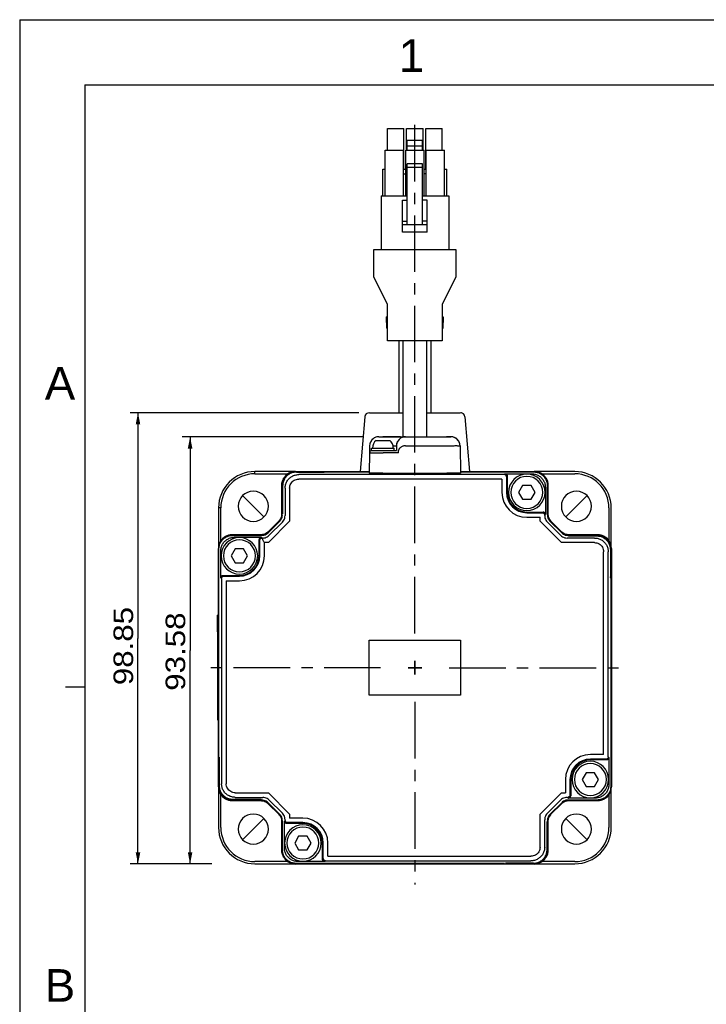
# Model space of a CAD drawing. Extents: x 0 to 420, y 0 to 297.
# Tile 2 of 8: x 0 to 105, y 146 to 297. Entities that reach past the tile are written whole.
import ezdxf
from ezdxf.enums import TextEntityAlignment as Align

# ---------------------------------------------------------------- set-up
doc = ezdxf.new("R2010")
doc.units = 0
doc.header["$LTSCALE"] = 23.1
doc.linetypes.add('CENTER', pattern=[0.6, 0.375, -0.075, 0.075, -0.075])
doc.layers.get('0').update_dxf_attribs({"linetype": 'CONTINUOUS'})
doc.layers.add('DEFAULT_1', color=7, linetype='CENTER')
doc.styles.add('TEXTSTYLE_0', font='txt', dxfattribs={"width": 0.8})
doc.styles.add('TEXTSTYLE_1', font='txt', dxfattribs={"width": 0.8})
doc.dimstyles.new('DIMSTYLE_2', dxfattribs={"dimtxt": 3, "dimasz": 0.18, "dimexe": 0.18, "dimexo": 0.0625, "dimgap": 0.09, "dimtad": 0, "dimtih": 1, "dimtoh": 1, "dimdec": 4, "dimlfac": 1.428571, "dimzin": 0, "dimtxsty": 'STANDARD', "dimcen": 0.09, "dimazin": 3, "dimtp": 1e-05, "dimtm": 1e-05, "dimtfac": 0, "dimtdec": 4, "dimtofl": 0, "dimtmove": 0, "dimatfit": 3, "dimtolj": 1, "dimtzin": 0})
doc.dimstyles.new('DIMSTYLE_3', dxfattribs={"dimtxt": 3, "dimasz": 0.18, "dimexe": 0.18, "dimexo": 0.0625, "dimgap": 0.09, "dimtad": 0, "dimtih": 1, "dimtoh": 1, "dimdec": 4, "dimlfac": 1.428571, "dimzin": 0, "dimtxsty": 'STANDARD', "dimcen": 0.09, "dimazin": 3, "dimtp": 0.01, "dimtm": 0.01, "dimtfac": 0, "dimtdec": 4, "dimtofl": 0, "dimtmove": 0, "dimatfit": 3, "dimtolj": 1, "dimtzin": 0})

# ---------------------------------------------------------------- blocks, each defined once
blk = doc.blocks.new('*D5')
at = {"color": 7, "linetype": 'CONTINUOUS'}
for p, q in [((51.93, 236.74), (16.92, 236.74)), ((18.12, 236.74), (18.12, 202.14)), ((18.12, 167.55), (18.12, 202.14)), ((29.43, 167.55), (16.92, 167.55))]:
    blk.add_line(p, q, dxfattribs=at)
for points in [[(18.47, 234.94), (18.12, 236.74), (17.77, 234.94)], [(17.77, 169.35), (18.12, 167.55), (18.47, 169.35)]]:
    blk.add_solid(points, dxfattribs=at)
at = {"color": 7, "linetype": 'CONTINUOUS', "style": 'TEXTSTYLE_1'}
blk.add_text('98.85', height=3, rotation=90, dxfattribs=at).set_placement((17.37, 194.96), (17.37, 206.96), align=Align.FIT)
blk = doc.blocks.new('*D6')
at = {"color": 7, "linetype": 'CONTINUOUS'}
for p, q in [((52.63, 233.05), (24.9, 233.05)), ((26.1, 233.05), (26.1, 200.3)), ((26.1, 167.55), (26.1, 200.3)), ((29.43, 167.55), (24.9, 167.55))]:
    blk.add_line(p, q, dxfattribs=at)
for points in [[(26.45, 231.25), (26.1, 233.05), (25.75, 231.25)], [(25.75, 169.35), (26.1, 167.55), (26.45, 169.35)]]:
    blk.add_solid(points, dxfattribs=at)
at = {"color": 7, "linetype": 'CONTINUOUS', "style": 'TEXTSTYLE_1'}
blk.add_text('93.58', height=3, rotation=90, dxfattribs=at).set_placement((25.35, 194.11), (25.35, 206.11), align=Align.FIT)

msp = doc.modelspace()

# ---------------------------------------------------------------- linework, layer by layer
at = {"color": 4, "linetype": 'CONTINUOUS'}
for q in [(420, 297), (0, 0)]:
    msp.add_line((0, 297), q, dxfattribs=at)
at = {"color": 3, "linetype": 'CONTINUOUS'}
for p, q in [((10, 287), (410, 287)), ((10, 287), (10, 10)), ((10, 194.666666), (7, 194.666666))]:
    msp.add_line(p, q, dxfattribs=at)
at = {"color": 7, "linetype": 'CONTINUOUS'}
for p, q in [((56.332147, 277.013524), (56.332147, 280.312031)), ((56.332147, 280.312031), (58.852147, 280.312031)), ((58.852147, 274.082031), (58.852147, 280.312031)), ((59.272147, 278.470366), (59.272147, 280.312031)), ((59.272147, 280.312031), (61.792147, 280.312031)), ((61.792147, 278.470366), (61.792147, 280.312031)), ((62.212147, 274.082031), (62.212147, 280.312031)), ((62.212147, 280.312031), (64.732147, 280.312031)), ((64.732147, 277.013524), (64.732147, 280.312031)), ((59.272147, 277.630366), (59.272147, 278.470366)), ((61.722147, 278.470366), (59.342147, 278.470366)), ((59.342147, 277.630366), (59.342147, 278.470366)), ((61.722147, 277.630366), (61.722147, 278.470366)), ((61.792147, 277.630366), (61.792147, 278.470366)), ((55.982147, 270.013524), (55.982147, 277.013524)), ((55.98221, 277.013524), (56.402147, 277.013524)), ((56.402147, 277.013524), (57.382147, 277.013524)), ((57.382147, 277.013524), (58.362147, 277.013524)), ((58.362147, 277.013524), (58.782084, 277.013524)), ((58.782147, 270.013524), (58.782147, 277.013524)), ((59.132147, 270.013524), (59.132147, 277.013524)), ((59.132147, 277.013524), (61.932147, 277.013524)), ((59.272147, 277.013524), (59.272147, 277.630366)), ((59.342147, 277.013524), (59.342147, 277.630366)), ((61.722147, 277.630366), (59.342147, 277.630366)), ((61.722147, 277.013524), (61.722147, 277.630366)), ((61.792147, 277.013524), (61.792147, 277.630366)), ((61.932147, 270.013524), (61.932147, 277.013524)), ((62.282147, 270.013524), (62.282147, 277.013524)), ((62.28221, 277.013524), (62.702147, 277.013524)), ((62.702147, 277.013524), (63.682147, 277.013524)), ((63.682147, 277.013524), (64.662147, 277.013524)), ((64.662147, 277.013524), (65.082084, 277.013524)), ((65.082147, 270.013524), (65.082147, 277.013524)), ((61.722147, 274.913524), (59.342147, 274.913524)), ((59.342147, 274.353524), (59.342147, 274.913524)), ((61.722147, 274.353524), (61.722147, 274.913524)), ((55.632147, 274.082031), (55.982147, 274.082031)), ((55.632147, 270.013524), (55.632147, 274.082031)), ((58.782147, 274.082031), (59.132147, 274.082031)), ((58.782147, 273.382031), (59.132147, 273.382031)), ((59.342147, 265.533524), (59.342147, 274.353524)), ((61.722147, 274.353524), (59.342147, 274.353524)), ((61.722147, 265.533524), (61.722147, 274.353524)), ((61.932147, 274.082031), (62.282147, 274.082031)), ((62.282147, 273.382031), (61.932147, 273.382031)), ((65.082147, 274.082031), (65.432147, 274.082031)), ((65.432147, 270.013524), (65.432147, 274.082031)), ((55.352147, 270.013524), (55.352147, 261.753524)), ((55.352147, 270.013524), (59.342147, 270.013524)), ((58.642147, 269.313524), (59.342147, 269.313524)), ((58.642147, 266.093524), (58.642147, 269.313524)), ((61.722147, 270.013524), (65.712147, 270.013524)), ((62.422147, 269.313524), (61.722147, 269.313524)), ((62.422147, 266.093524), (62.422147, 269.313524)), ((65.712147, 270.013524), (65.712147, 261.753524)), ((58.642147, 265.533524), (58.642147, 266.093524)), ((58.642147, 266.093524), (59.342147, 266.093524)), ((62.422147, 266.093524), (61.722147, 266.093524)), ((62.422147, 265.533524), (62.422147, 266.093524)), ((59.342147, 265.533524), (58.642147, 265.533524)), ((58.642147, 264.413524), (58.642147, 265.533524)), ((62.422147, 264.413524), (58.642147, 264.413524)), ((61.722147, 265.533524), (59.342147, 265.533524)), ((62.422147, 265.533524), (61.722147, 265.533524)), ((62.422147, 264.413524), (62.422147, 265.533524)), ((54.232147, 257.553524), (54.232147, 261.753524)), ((54.232147, 261.753524), (66.832147, 261.753524)), ((66.832147, 261.753524), (66.832147, 257.553524)), ((56.332147, 253.353524), (54.232147, 257.553524)), ((66.832147, 257.553524), (64.732147, 253.353524)), ((56.332147, 247.753524), (56.332147, 253.353524)), ((64.732147, 253.353524), (64.732147, 247.753524)), ((56.192147, 250.553524), (56.192147, 251.428524)), ((56.332147, 251.428524), (56.192147, 251.428524)), ((64.732147, 251.428524), (64.872147, 251.428524)), ((64.872147, 251.428524), (64.872147, 250.553524)), ((56.192147, 250.553524), (56.192147, 249.678524)), ((56.332147, 249.678524), (56.192147, 249.678524)), ((64.732147, 249.678524), (64.872147, 249.678524)), ((64.872147, 249.678524), (64.872147, 250.553524)), ((64.732147, 247.753524), (56.332147, 247.753524)), ((58.082147, 247.753524), (58.082147, 238.522031)), ((58.677147, 247.753524), (58.677147, 233.053524)), ((62.387147, 233.053524), (62.387147, 247.753524)), ((62.982147, 247.753524), (62.982147, 238.522031)), ((58.082147, 238.522031), (58.082147, 236.741611)), ((62.982147, 238.522031), (62.982147, 236.741611)), ((52.872389, 236.10262), (52.141333, 227.746611)), ((53.569725, 236.741611), (58.677147, 236.741611)), ((53.569725, 236.741611), (58.677147, 236.741611)), ((62.387147, 236.741611), (67.494568, 236.741611)), ((62.387147, 236.741611), (67.494568, 236.741611)), ((68.191904, 236.10262), (68.92296, 227.746611)), ((68.191904, 236.10262), (68.92296, 227.746611)), ((54.582147, 232.493524), (56.682147, 232.493524)), ((55.005671, 233.053524), (55.608456, 233.053524)), ((55.005671, 233.053524), (55.608456, 233.053524)), ((55.705565, 233.053524), (55.608456, 233.053524)), ((55.608456, 233.053524), (58.327147, 233.053524)), ((58.327147, 233.053524), (55.705565, 233.053524)), ((58.327147, 233.053524), (59.073805, 233.053524)), ((59.073805, 233.053524), (59.102872, 233.053524)), ((59.107923, 233.053524), (65.358729, 233.053524)), ((59.107923, 233.053524), (65.358729, 233.053524)), ((65.455837, 233.053524), (65.358729, 233.053524)), ((65.358729, 233.053524), (66.058622, 233.053524)), ((66.058622, 233.053524), (65.455837, 233.053524)), ((53.605884, 231.677958), (53.593239, 230.953524)), ((53.605884, 231.677958), (53.593239, 230.953524)), ((53.882147, 231.303524), (54.057147, 231.303524)), ((53.882147, 230.953524), (53.882147, 231.303524)), ((53.882147, 230.953524), (53.882147, 231.303524)), ((54.057147, 231.303524), (54.686025, 231.303524)), ((54.686025, 231.303524), (54.687147, 231.303524)), ((54.687147, 231.303524), (54.757147, 231.303524)), ((54.757147, 231.303524), (56.507147, 231.303524)), ((56.507147, 231.303524), (56.577147, 231.303524)), ((56.577147, 231.303524), (56.578268, 231.303524)), ((56.578268, 231.303524), (57.207147, 231.303524)), ((57.207147, 231.303524), (57.382147, 231.303524)), ((57.382147, 230.953524), (57.382147, 231.303524)), ((57.382147, 230.953524), (57.382147, 231.303524)), ((57.708136, 231.677958), (57.695491, 230.953524)), ((57.708136, 231.677958), (57.695491, 230.953524)), ((59.107923, 231.677958), (65.358729, 231.677958)), ((67.458409, 231.677958), (67.532147, 227.453524)), ((67.458409, 231.677958), (67.532147, 227.453524)), ((53.587237, 230.609633), (53.532147, 227.453524)), ((53.593239, 230.953524), (53.587237, 230.609633)), ((53.593239, 230.953524), (53.587237, 230.609633)), ((53.882147, 230.953524), (53.937183, 230.953524)), ((53.937183, 230.953524), (53.953034, 230.953524)), ((53.953034, 230.953524), (54.582194, 230.953524)), ((54.582194, 230.953524), (54.686025, 230.953524)), ((54.686025, 230.953524), (54.687147, 230.953524)), ((54.687147, 230.953524), (55.632147, 230.953524)), ((55.632147, 230.953524), (55.686917, 230.953524)), ((55.686917, 230.953524), (56.052315, 230.953524)), ((58.039435, 230.609633), (55.686917, 230.609633)), ((56.052315, 230.953524), (57.382147, 230.953524)), ((56.052315, 230.953524), (57.382147, 230.953524)), ((57.382147, 230.953524), (57.695543, 230.953524)), ((57.382147, 230.953524), (57.695543, 230.953524)), ((58.039435, 230.609633), (58.045438, 230.953524)), ((42.075924, 227.72212), (36.032147, 227.72212)), ((36.032147, 227.37212), (41.074517, 227.37212)), ((42.261827, 227.746611), (46.815618, 227.746611)), ((42.262147, 227.746611), (46.815618, 227.746611)), ((42.377967, 227.63047), (42.418224, 227.63047)), ((42.377967, 227.613448), (42.377967, 227.63047)), ((42.377967, 227.58491), (42.377967, 227.613448)), ((42.418224, 227.63047), (46.568024, 227.63047)), ((74.210798, 227.260099), (42.748338, 227.260099)), ((73.860851, 226.560206), (42.748338, 226.560206)), ((46.568024, 227.63047), (46.672053, 227.63047)), ((46.815618, 227.746611), (53.537263, 227.746611)), ((46.815618, 227.746611), (53.537263, 227.746611)), ((46.815618, 227.663524), (53.535812, 227.663524)), ((54.582264, 227.453524), (53.532147, 227.453524)), ((55.631827, 227.453524), (54.582264, 227.453524)), ((54.757147, 227.453524), (54.757147, 227.285774)), ((54.757147, 227.453524), (54.757147, 227.285774)), ((55.631827, 227.453524), (65.432467, 227.453524)), ((56.507147, 227.453524), (56.507147, 227.285774)), ((56.507147, 227.453524), (56.507147, 227.285774)), ((58.082147, 227.453524), (58.082147, 227.431964)), ((58.082147, 227.431964), (58.082147, 227.328248)), ((62.982147, 227.453524), (62.982147, 227.431964)), ((62.982147, 227.453524), (62.982147, 227.431964)), ((62.982147, 227.431964), (62.982147, 227.328248)), ((62.982147, 227.431964), (62.982147, 227.328248)), ((64.347147, 227.406871), (64.34734, 227.406606)), ((64.557147, 227.453524), (64.557147, 227.395741)), ((64.557147, 227.453524), (64.557147, 227.395741)), ((67.532147, 227.453524), (65.432467, 227.453524)), ((66.307147, 227.453524), (66.307147, 227.395741)), ((66.307147, 227.453524), (66.307147, 227.395741)), ((66.516953, 227.406606), (66.517147, 227.406871)), ((67.527031, 227.746611), (78.71938, 227.746611)), ((67.527031, 227.746611), (78.71938, 227.746611)), ((67.528481, 227.663524), (78.71938, 227.663524)), ((73.860851, 226.560206), (73.860851, 224.526611)), ((74.210798, 227.260099), (74.3222, 227.371501)), ((74.3222, 227.371501), (78.427357, 227.371501)), ((74.560745, 226.910152), (74.560745, 224.526611)), ((74.672147, 227.021554), (74.672147, 224.526611)), ((78.71938, 227.746611), (78.802147, 227.746611)), ((78.71938, 227.746611), (78.802467, 227.746611)), ((85.032147, 227.72212), (78.98837, 227.72212)), ((79.989777, 227.37212), (85.032147, 227.37212)), ((40.143819, 225.627323), (40.143819, 221.166828)), ((40.162147, 221.159237), (40.162147, 225.64693)), ((40.162147, 225.646611), (40.162147, 221.159325)), ((40.278287, 225.53079), (40.278287, 225.490533)), ((40.278287, 225.490533), (40.278287, 221.362683)), ((40.648658, 225.160419), (40.648658, 220.957717)), ((41.348551, 225.160419), (41.348551, 220.088001)), ((77.028364, 225.576611), (76.422147, 224.526611)), ((78.335929, 225.576611), (77.028364, 225.576611)), ((78.942147, 224.526611), (78.335929, 225.576611)), ((80.527037, 225.271821), (80.527037, 221.166664)), ((80.819061, 225.563844), (80.819061, 221.124821)), ((80.902147, 225.64693), (80.902147, 225.563844)), ((80.902147, 225.563844), (80.902147, 225.646611)), ((80.902147, 221.159325), (80.902147, 225.563844)), ((80.902147, 225.563844), (80.902147, 221.159237)), ((80.920474, 221.166828), (80.920474, 225.627323)), ((76.422147, 224.526611), (77.028364, 223.476611)), ((77.028364, 223.476611), (78.335929, 223.476611)), ((78.335929, 223.476611), (78.942147, 224.526611)), ((30.456637, 222.146611), (30.456637, 216.102834)), ((30.806637, 217.104241), (30.806637, 222.146611)), ((90.257656, 222.146611), (90.257656, 217.104241)), ((90.607656, 216.102834), (90.607656, 222.146611)), ((40.278287, 221.362683), (40.278287, 221.343828)), ((40.278287, 221.343828), (40.278287, 221.238542)), ((77.682147, 221.516611), (80.177091, 221.516611)), ((77.682147, 221.405209), (80.065689, 221.405209)), ((77.682147, 220.705315), (79.715742, 220.705315)), ((79.715742, 220.088001), (79.715742, 220.705315)), ((80.415635, 221.055262), (80.527037, 221.166664)), ((80.415635, 220.957717), (80.415635, 221.055262)), ((39.733831, 220.17703), (38.001727, 218.444926)), ((39.752159, 220.169438), (38.009319, 218.426599)), ((38.009382, 218.426661), (39.752096, 220.169376)), ((39.835245, 220.135023), (38.043734, 218.343512)), ((38.090756, 216.830206), (41.348551, 220.088001)), ((38.210839, 217.940087), (40.23867, 219.967919)), ((79.715742, 220.088001), (82.973537, 216.830206)), ((80.825623, 219.967919), (82.853455, 217.940087)), ((83.020559, 218.343512), (81.229049, 220.135023)), ((83.054974, 218.426599), (81.312135, 220.169438)), ((81.312197, 220.169376), (83.054912, 218.426661)), ((83.062566, 218.444926), (81.330463, 220.17703)), ((32.531827, 218.016611), (32.614913, 218.016611)), ((32.614913, 218.016611), (32.532147, 218.016611)), ((37.011929, 218.034938), (32.551434, 218.034938)), ((37.019432, 218.016611), (32.614913, 218.016611)), ((32.614913, 218.016611), (37.01952, 218.016611)), ((32.614913, 217.933524), (37.053936, 217.933524)), ((32.906936, 217.641501), (37.012093, 217.641501)), ((37.123495, 217.530099), (37.012093, 217.641501)), ((37.22104, 217.530099), (37.123495, 217.530099)), ((88.045955, 217.530099), (83.843253, 217.530099)), ((84.001078, 217.911122), (84.051987, 217.860213)), ((84.044773, 218.016611), (88.532467, 218.016611)), ((88.532147, 218.016611), (84.044861, 218.016611)), ((84.051987, 217.860213), (84.248219, 217.860213)), ((88.512859, 218.034938), (84.052365, 218.034938)), ((84.229364, 217.90047), (84.124078, 217.90047)), ((84.248219, 217.90047), (84.229364, 217.90047)), ((88.376069, 217.90047), (84.248219, 217.90047)), ((84.248219, 217.860213), (88.376069, 217.860213)), ((88.416326, 217.90047), (88.376069, 217.90047)), ((30.432147, 215.833844), (30.432147, 215.91693)), ((30.432147, 215.833844), (30.432147, 215.916611)), ((36.662147, 214.796611), (36.662147, 217.291554)), ((36.773549, 214.796611), (36.773549, 217.180152)), ((38.090756, 216.830206), (37.473442, 216.830206)), ((37.473442, 214.796611), (37.473442, 216.830206)), ((88.045955, 216.830206), (82.973537, 216.830206)), ((90.632147, 215.91693), (90.632147, 211.363139)), ((90.632147, 215.916611), (90.632147, 211.363139)), ((30.432147, 205.696611), (30.432147, 215.833844)), ((30.432147, 205.696611), (30.432147, 215.833844)), ((30.515233, 183.930082), (30.515233, 215.833844)), ((30.807256, 211.436664), (30.807256, 215.541821)), ((32.998364, 215.846611), (32.392147, 214.796611)), ((32.392147, 214.796611), (32.998364, 213.746611)), ((34.305929, 215.846611), (32.998364, 215.846611)), ((34.912147, 214.796611), (34.305929, 215.846611)), ((34.305929, 213.746611), (34.912147, 214.796611)), ((89.445742, 184.317906), (89.445742, 215.430419)), ((90.145635, 183.967959), (90.145635, 215.430419)), ((90.470446, 215.80079), (90.498985, 215.80079)), ((90.475749, 215.760533), (90.475749, 211.610733)), ((90.498985, 215.80079), (90.516007, 215.80079)), ((90.516007, 215.80079), (90.516007, 215.760533)), ((90.516007, 215.760533), (90.516007, 211.610733)), ((32.998364, 213.746611), (34.305929, 213.746611)), ((30.918658, 211.325262), (30.807256, 211.436664)), ((31.157203, 211.786611), (33.652147, 211.786611)), ((31.268605, 211.675209), (33.652147, 211.675209)), ((90.475749, 211.610733), (90.475749, 211.436451)), ((90.549061, 211.363139), (90.475749, 211.436451)), ((90.516007, 211.610733), (90.516007, 211.506704)), ((90.549061, 211.363139), (90.549061, 179.459377)), ((90.632147, 211.363139), (90.632147, 179.459377)), ((90.632147, 211.363139), (90.632147, 179.459377)), ((30.918658, 211.325262), (30.918658, 179.862802)), ((31.618551, 210.975315), (33.652147, 210.975315)), ((31.618551, 210.975315), (31.618551, 179.862802)), ((30.362147, 205.696611), (30.292147, 205.696611)), ((30.292147, 204.641297), (30.292147, 205.696611)), ((30.362147, 189.596611), (30.362147, 205.696611)), ((30.432147, 205.696611), (30.362147, 205.696611)), ((30.432147, 189.596611), (30.432147, 205.696611)), ((30.432147, 189.596611), (30.432147, 205.696611)), ((30.432147, 189.596611), (30.432147, 205.696611)), ((30.362147, 204.641297), (30.292147, 204.641297)), ((30.292147, 203.150496), (30.292147, 204.641297)), ((30.362147, 203.150496), (30.292147, 203.150496)), ((53.532147, 193.446611), (53.532147, 201.846611)), ((53.532147, 201.846611), (67.532147, 201.846611)), ((67.532147, 201.846611), (67.532147, 193.446611)), ((60.532147, 196.596611), (60.532147, 198.696611)), ((60.532147, 198.696611), (60.532147, 196.596611)), ((59.482147, 197.646611), (61.582147, 197.646611)), ((61.582147, 197.646611), (59.482147, 197.646611)), ((67.532147, 193.446611), (53.532147, 193.446611)), ((30.432147, 189.596611), (30.362147, 189.596611)), ((30.432147, 183.930082), (30.432147, 189.596611)), ((30.432147, 183.930082), (30.432147, 189.596611)), ((89.445742, 184.317906), (87.412147, 184.317906)), ((30.432147, 179.376611), (30.432147, 183.930082)), ((30.432147, 179.376291), (30.432147, 183.930082)), ((30.515233, 183.930082), (30.588544, 183.85677)), ((30.548287, 183.682488), (30.548287, 183.786517)), ((30.548287, 179.532688), (30.548287, 183.682488)), ((30.588544, 183.682488), (30.588544, 183.85677)), ((30.588544, 179.532688), (30.588544, 183.682488)), ((89.795689, 183.618013), (87.412147, 183.618013)), ((89.907091, 183.506611), (87.412147, 183.506611)), ((90.145635, 183.967959), (90.257037, 183.856557)), ((90.257037, 183.856557), (90.257037, 179.7514)), ((86.758364, 181.546611), (86.152147, 180.496611)), ((88.065929, 181.546611), (86.758364, 181.546611)), ((88.672147, 180.496611), (88.065929, 181.546611)), ((83.590851, 180.496611), (83.590851, 178.463015)), ((84.290745, 180.496611), (84.290745, 178.113069)), ((84.402147, 180.496611), (84.402147, 178.001667)), ((86.152147, 180.496611), (86.758364, 179.446611)), ((88.065929, 179.446611), (88.672147, 180.496611)), ((30.456637, 179.190387), (30.456637, 173.146611)), ((30.548287, 179.492431), (30.548287, 179.532688)), ((30.565309, 179.492431), (30.548287, 179.492431)), ((30.593847, 179.492431), (30.565309, 179.492431)), ((30.806637, 173.146611), (30.806637, 178.18898)), ((33.018338, 178.463015), (38.090756, 178.463015)), ((41.348551, 175.20522), (38.090756, 178.463015)), ((82.973537, 178.463015), (79.715742, 175.20522)), ((82.973537, 178.463015), (83.590851, 178.463015)), ((86.758364, 179.446611), (88.065929, 179.446611)), ((90.257656, 178.18898), (90.257656, 173.146611)), ((90.549061, 179.459377), (90.632147, 179.376291)), ((90.607656, 173.146611), (90.607656, 179.190387)), ((90.632147, 179.459377), (90.632147, 179.376611)), ((90.632147, 179.459377), (90.632147, 179.376291)), ((37.01952, 177.276611), (32.531827, 177.276611)), ((32.532147, 177.276611), (37.019432, 177.276611)), ((32.551434, 177.258283), (37.011929, 177.258283)), ((32.647967, 177.392751), (32.688224, 177.392751)), ((36.816075, 177.433008), (32.688224, 177.433008)), ((32.688224, 177.392751), (36.816026, 177.392751)), ((33.018338, 177.763122), (37.22104, 177.763122)), ((36.816026, 177.392751), (36.83493, 177.392751)), ((37.012307, 177.433008), (36.816075, 177.433008)), ((36.83493, 177.392751), (36.940215, 177.392751)), ((37.063215, 177.382099), (37.012307, 177.433008)), ((38.001727, 176.848295), (39.733831, 175.116191)), ((38.009319, 176.866622), (39.752159, 175.123783)), ((39.752096, 175.123845), (38.009382, 176.86656)), ((38.043734, 176.949709), (39.835245, 175.158198)), ((40.23867, 175.325302), (38.210839, 177.353134)), ((82.853455, 177.353134), (80.825623, 175.325302)), ((81.229049, 175.158198), (83.020559, 176.949709)), ((81.312135, 175.123783), (83.054974, 176.866622)), ((83.054912, 176.86656), (81.312197, 175.123845)), ((81.330463, 175.116191), (83.062566, 176.848295)), ((83.843253, 177.763122), (83.940798, 177.763122)), ((83.940798, 177.763122), (84.0522, 177.65172)), ((88.44938, 177.359697), (84.010358, 177.359697)), ((88.44938, 177.276611), (84.044773, 177.276611)), ((84.044861, 177.276611), (88.44938, 177.276611)), ((88.157357, 177.65172), (84.0522, 177.65172)), ((84.052365, 177.258283), (88.512859, 177.258283)), ((88.44938, 177.359697), (88.532467, 177.276611)), ((88.44938, 177.276611), (88.532147, 177.276611)), ((88.532467, 177.276611), (88.44938, 177.276611)), ((41.348551, 175.20522), (41.348551, 174.587906)), ((79.715742, 170.132802), (79.715742, 175.20522)), ((40.143819, 174.126393), (40.143819, 169.665898)), ((40.162147, 169.729377), (40.162147, 174.133984)), ((40.162147, 174.133896), (40.162147, 169.729377)), ((40.245233, 169.729377), (40.245233, 174.1684)), ((40.648658, 174.237959), (40.537256, 174.126557)), ((40.537256, 170.0214), (40.537256, 174.126557)), ((40.648658, 174.335504), (40.648658, 174.237959)), ((43.382147, 173.776611), (40.887203, 173.776611)), ((43.382147, 173.888013), (40.998605, 173.888013)), ((43.382147, 174.587906), (41.348551, 174.587906)), ((80.415635, 170.132802), (80.415635, 174.335504)), ((80.786007, 173.949393), (80.786007, 174.054679)), ((80.786007, 173.930538), (80.786007, 173.949393)), ((80.786007, 169.802688), (80.786007, 173.930538)), ((80.902147, 174.133984), (80.902147, 169.646291)), ((80.902147, 169.646611), (80.902147, 174.133896)), ((80.920474, 169.665898), (80.920474, 174.126393)), ((42.728364, 171.816611), (42.122147, 170.766611)), ((42.122147, 170.766611), (42.728364, 169.716611)), ((44.035929, 171.816611), (42.728364, 171.816611)), ((44.642147, 170.766611), (44.035929, 171.816611)), ((44.035929, 169.716611), (44.642147, 170.766611)), ((46.392147, 168.271667), (46.392147, 170.766611)), ((46.503549, 168.383069), (46.503549, 170.766611)), ((47.203442, 168.733015), (47.203442, 170.766611)), ((40.162147, 169.729377), (40.162147, 169.646611)), ((40.162147, 169.646291), (40.162147, 169.729377)), ((42.728364, 169.716611), (44.035929, 169.716611)), ((80.786007, 169.762431), (80.786007, 169.802688)), ((41.074517, 167.921101), (36.032147, 167.921101)), ((74.248675, 167.629697), (42.344913, 167.629697)), ((46.742093, 167.92172), (42.636936, 167.92172)), ((46.853495, 168.033122), (46.742093, 167.92172)), ((46.853495, 168.033122), (78.315955, 168.033122)), ((47.203442, 168.733015), (78.315955, 168.733015)), ((74.496269, 167.662751), (74.39224, 167.662751)), ((78.646069, 167.662751), (74.496269, 167.662751)), ((78.686326, 167.662751), (78.646069, 167.662751)), ((78.686326, 167.708311), (78.686326, 167.679773)), ((78.686326, 167.679773), (78.686326, 167.662751)), ((85.032147, 167.921101), (79.989777, 167.921101)), ((36.032147, 167.571101), (42.075924, 167.571101)), ((42.344913, 167.546611), (42.261827, 167.546611)), ((42.344913, 167.546611), (42.262147, 167.546611)), ((74.248675, 167.546611), (42.344913, 167.546611)), ((74.248675, 167.546611), (42.344913, 167.546611)), ((78.802147, 167.546611), (74.248675, 167.546611)), ((78.802467, 167.546611), (74.248675, 167.546611)), ((78.98837, 167.571101), (85.032147, 167.571101))]:
    msp.add_line(p, q, dxfattribs=at)
at = {"color": 7, "linetype": 'CENTER'}
for p, q in [((37.416826, 220.761931), (34.149993, 224.028765)), ((86.914301, 224.028765), (83.647467, 220.761931)), ((37.416826, 174.53129), (34.149993, 171.264457)), ((86.914301, 171.264457), (83.647467, 174.53129))]:
    msp.add_line(p, q, dxfattribs=at)
at = {"color": 7, "linetype": 'CONTINUOUS'}
for points in [[(36.032147, 227.37212), (36.032147, 227.507469), (36.032147, 227.621758), (36.032147, 227.697203), (36.032147, 227.72212)], [(30.806637, 222.146611), (30.671288, 222.146611), (30.556999, 222.146611), (30.481554, 222.146611), (30.456637, 222.146611)]]:
    msp.add_lwpolyline(points, dxfattribs=at)
for centre, radius, start, end in [((53.569725, 236.041611), 0.7, 90, 175), ((53.569725, 236.041611), 0.7, 160.8249466, 175), ((53.569725, 236.041611), 0.7, 160.8249466, 175), ((53.569725, 236.041611), 0.7, 156.04016939, 160.8249466), ((53.569725, 236.041611), 0.7, 146.65020955, 156.04016939), ((53.569725, 236.041611), 0.7, 146.65020955, 156.04016939), ((53.569725, 236.041611), 0.7, 140.98413984, 146.65020955), ((53.569725, 236.041611), 0.7, 140.98413984, 146.65020955), ((53.569725, 236.041611), 0.7, 132.47528837, 140.98413984), ((53.569725, 236.041611), 0.7, 132.47528837, 140.98413984), ((53.569725, 236.041611), 0.7, 126.05814674, 132.47528837), ((53.569725, 236.041611), 0.7, 126.05814674, 132.47528837), ((53.569725, 236.041611), 0.7, 118.30348153, 126.05814674), ((67.494568, 236.041611), 0.7, 5, 90), ((67.494568, 236.041611), 0.7, 5, 90), ((67.494568, 236.041611), 0.7, 68.2366583, 75.87472528), ((67.494568, 236.041611), 0.7, 47.52926945, 53.95957814), ((55.005671, 231.653524), 1.4, 90, 179), ((55.005671, 231.653524), 1.4, 90, 167.87215876), ((55.453949, 231.398097), 1.4, 128.51472628, 183.87338668), ((55.453949, 231.398097), 1.4, 128.51472628, 183.87338668), ((55.810345, 231.398097), 1.4, 356.12661332, 51.48527372), ((55.810345, 231.398097), 1.4, 356.12661332, 51.48527372), ((59.107923, 231.653524), 1.4, 90, 179), ((59.107923, 231.653524), 1.4, 134.48872147, 140.80345486), ((59.107923, 231.653524), 1.4, 123.33093479, 129.52407798), ((59.107923, 231.653524), 1.4, 90, 101.10783333), ((66.058622, 231.653524), 1.4, 78.89198096, 90), ((66.058622, 231.653524), 1.4, 1, 90), ((66.058622, 231.653524), 1.4, 1, 78.89198096), ((59.107923, 231.653524), 1.4, 164.18935832, 167.87215876), ((59.107923, 231.653524), 1.4, 156.74425626, 164.18935832), ((59.107923, 231.653524), 1.4, 152.2873395, 156.74425626), ((53.937186, 230.603524), 0.35, 98.93740891, 179.00000621), ((53.937186, 230.603524), 0.35, 90.00035593, 98.93740891), ((36.032147, 222.146611), 5.57551, 90, 180), ((36.032147, 222.146611), 5.22551, 90, 180), ((42.262147, 225.646611), 2.1, 90, 180), ((77.682147, 224.526611), 2.8, 0, 180), ((77.682147, 224.526611), 2.45, 0, 180), ((78.802147, 225.646611), 2.1, 0, 90), ((85.032147, 222.146611), 5.57551, 0, 90), ((85.032147, 222.146611), 5.22551, 0, 90), ((35.783409, 222.395348), 2.31, 90, 270), ((35.783409, 222.395348), 2.31, 270, 90), ((77.682147, 224.526611), 3.821295, 180, 270), ((77.682147, 224.526611), 3.121402, 180, 270), ((77.682147, 224.526611), 3.01, 180, 270), ((77.682147, 224.526611), 2.8, 180, 360), ((77.682147, 224.526611), 2.45, 180, 360), ((85.280884, 222.395348), 2.31, 90, 270), ((85.280884, 222.395348), 2.31, 270, 90), ((38.762147, 221.159325), 1.4, 315.97826802, 357.9724913), ((38.762147, 221.159325), 1.4, 357.9724913, 360), ((82.302147, 221.159325), 1.4, 180, 180.97826802), ((82.302147, 221.159325), 1.4, 180.97826802, 224.02173198), ((38.762147, 221.159325), 1.4, 315, 315.97826802), ((82.302147, 221.159325), 1.4, 224.02173198, 225), ((32.532147, 215.916611), 2.1, 90, 180), ((33.652147, 214.796611), 2.8, 0, 180), ((37.019432, 219.416611), 1.4, 270, 270.97826802), ((37.019432, 219.416611), 1.4, 270.97826802, 314.02173198), ((37.019432, 219.416611), 1.4, 314.02173198, 315), ((84.044861, 219.416611), 1.4, 225, 225.97826802), ((84.044861, 219.416611), 1.4, 225.97826802, 267.9724913), ((84.044861, 219.416611), 1.4, 267.9724913, 270), ((88.532147, 215.916611), 2.1, 0, 90), ((33.652147, 214.796611), 2.45, 0, 180), ((33.652147, 214.796611), 2.8, 180, 360), ((33.652147, 214.796611), 2.45, 180, 360), ((33.652147, 214.796611), 3.01, 270, 360), ((33.652147, 214.796611), 3.821295, 270, 360), ((33.652147, 214.796611), 3.121402, 270, 360), ((87.412147, 180.496611), 3.821295, 90, 180), ((87.412147, 180.496611), 3.121402, 90, 180), ((87.412147, 180.496611), 3.01, 90, 180), ((87.412147, 180.496611), 2.8, 0, 180), ((87.412147, 180.496611), 2.45, 0, 180), ((87.412147, 180.496611), 2.8, 180, 360), ((87.412147, 180.496611), 2.45, 180, 360), ((32.532147, 179.376611), 2.1, 180, 270), ((88.532147, 179.376611), 2.1, 270, 360), ((37.019432, 175.876611), 1.4, 87.9724913, 90), ((37.019432, 175.876611), 1.4, 45.97826802, 87.9724913), ((37.019432, 175.876611), 1.4, 45, 45.97826802), ((84.044861, 175.876611), 1.4, 134.02173198, 135), ((84.044861, 175.876611), 1.4, 90.97826802, 134.02173198), ((84.044861, 175.876611), 1.4, 90, 90.97826802), ((35.783409, 172.897873), 2.31, 90, 270), ((35.783409, 172.897873), 2.31, 270, 90), ((38.762147, 174.133896), 1.4, 44.02173198, 45), ((82.302147, 174.133896), 1.4, 135, 135.97826802), ((85.280884, 172.897873), 2.31, 90, 270), ((85.280884, 172.897873), 2.31, 270, 90), ((38.762147, 174.133896), 1.4, 0.97826802, 44.02173198), ((38.762147, 174.133896), 1.4, 0, 0.97826802), ((43.382147, 170.766611), 3.821295, 0, 90), ((43.382147, 170.766611), 3.121402, 0, 90), ((43.382147, 170.766611), 3.01, 0, 90), ((82.302147, 174.133896), 1.4, 177.9724913, 180), ((82.302147, 174.133896), 1.4, 135.97826802, 177.9724913), ((36.032147, 173.146611), 5.57551, 180, 270), ((36.032147, 173.146611), 5.22551, 180, 270), ((43.382147, 170.766611), 2.8, 0, 180), ((43.382147, 170.766611), 2.45, 0, 180), ((85.032147, 173.146611), 5.57551, 270, 360), ((85.032147, 173.146611), 5.22551, 270, 360), ((43.382147, 170.766611), 2.8, 180, 360), ((43.382147, 170.766611), 2.45, 180, 360), ((42.262147, 169.646611), 2.1, 180, 270), ((78.802147, 169.646611), 2.1, 270, 360)]:
    msp.add_arc(centre, radius, start, end, dxfattribs=at)
for points in [[(57.17625, 231.687978), (57.195363, 231.687985), (57.375558, 231.68728), (57.52024, 231.685872), (57.625061, 231.683796), (57.687682, 231.681124), (57.708136, 231.677958)], [(59.107923, 231.677958), (58.938266, 231.660699), (58.760303, 231.619661), (58.583451, 231.556263), (58.417126, 231.471923), (58.270746, 231.368061), (58.207978, 231.309252), (58.153727, 231.246094), (58.10917, 231.178765), (58.075485, 231.107443), (58.053849, 231.032303), (58.045438, 230.953524)], [(65.358729, 231.677958), (65.723341, 231.681828), (66.076783, 231.684838), (66.40847, 231.686896), (66.708242, 231.687942), (66.967038, 231.687942), (67.176964, 231.686896), (67.331673, 231.684838), (67.426437, 231.681828), (67.458409, 231.677958)], [(53.587237, 230.609633), (53.61905, 230.610599), (53.713651, 230.611352), (53.868364, 230.611867), (54.078409, 230.612129), (54.33738, 230.612129), (54.637436, 230.611867), (54.969436, 230.611351), (55.32288, 230.610599), (55.686917, 230.609633)], [(40.143931, 225.648889), (40.20669, 226.137389), (40.390882, 226.615722), (40.4298, 226.685475)], [(42.261827, 227.746611), (41.717929, 227.674959), (41.212257, 227.465512), (40.77709, 227.131667), (40.443245, 226.6965), (40.233798, 226.190829), (40.162147, 225.64693)], [(42.377967, 227.63047), (41.834698, 227.558969), (41.328283, 227.349269), (40.893257, 227.015501), (40.559488, 226.580474), (40.349788, 226.074059), (40.278287, 225.53079)], [(40.648658, 225.160419), (40.720198, 225.703672), (40.929918, 226.210056), (41.26369, 226.645068), (41.698702, 226.978839), (42.205086, 227.18856), (42.748338, 227.260099)], [(41.348551, 225.160419), (41.395379, 225.519489), (41.535202, 225.858834), (41.758514, 226.150243), (42.049923, 226.373555), (42.389268, 226.513379), (42.748338, 226.560206)], [(64.557146, 227.418133), (64.55327, 227.41804), (64.464355, 227.415487), (64.399442, 227.412744), (64.37044, 227.410851), (64.352959, 227.408894), (64.348538, 227.407886), (64.347147, 227.406871)], [(64.347275, 227.406561), (64.348897, 227.405861), (64.353652, 227.404863), (64.371671, 227.402921), (64.401068, 227.401039), (64.466387, 227.398312), (64.55549, 227.395776), (64.66609, 227.393522), (64.795408, 227.391601), (64.9404, 227.390055), (65.097447, 227.38892), (65.432147, 227.387997), (65.766847, 227.38892), (65.923894, 227.390055), (66.068886, 227.391601), (66.198204, 227.393522), (66.308803, 227.395776), (66.397906, 227.398312), (66.463226, 227.401039), (66.492622, 227.402921), (66.510641, 227.404863), (66.515396, 227.405861), (66.517018, 227.406561)], [(66.517147, 227.406871), (66.515755, 227.407886), (66.511335, 227.408894), (66.493854, 227.410851), (66.464851, 227.412744), (66.399938, 227.415487), (66.311024, 227.41804), (66.307147, 227.418133)], [(74.560745, 226.910152), (74.534076, 227.044047), (74.45821, 227.157564), (74.344692, 227.23343), (74.210798, 227.260099)], [(74.3222, 227.371501), (74.456132, 227.344863), (74.569656, 227.269011), (74.645508, 227.155487), (74.672147, 227.021554)], [(78.427357, 227.371501), (78.971255, 227.299849), (79.476927, 227.090403), (79.912094, 226.756558), (80.245939, 226.321391), (80.455386, 225.815719), (80.527037, 225.271821)], [(78.71938, 227.663524), (79.263279, 227.591873), (79.76895, 227.382426), (80.204117, 227.048581), (80.537962, 226.613414), (80.747409, 226.107743), (80.819061, 225.563844)], [(80.902147, 225.64693), (80.830495, 226.190829), (80.621048, 226.6965), (80.287203, 227.131667), (79.852036, 227.465512), (79.346365, 227.674959), (78.802467, 227.746611)], [(80.634494, 226.685475), (80.673411, 226.615722), (80.857603, 226.137389), (80.920363, 225.648889)], [(40.143819, 225.627323), (40.143931, 225.648889)], [(80.920363, 225.648889), (80.920474, 225.627323)], [(40.142793, 221.113486), (40.096131, 220.804565), (39.956269, 220.466909), (39.753595, 220.197201)], [(40.161308, 221.111024), (40.114459, 220.796974), (39.974597, 220.459317), (39.768374, 220.185927)], [(39.835245, 220.135023), (40.053567, 220.417821), (40.193207, 220.746738), (40.245003, 221.099475)], [(40.143819, 221.166828), (40.142793, 221.113486)], [(40.162147, 221.159237), (40.161308, 221.111024)], [(40.23867, 219.967919), (40.461093, 220.257838), (40.600931, 220.595437), (40.648658, 220.957717)], [(80.065689, 221.405209), (80.199583, 221.37854), (80.313101, 221.302674), (80.388967, 221.189156), (80.415635, 221.055262)], [(80.527037, 221.166664), (80.500399, 221.300596), (80.424547, 221.41412), (80.311023, 221.489972), (80.177091, 221.516611)], [(80.415635, 220.957717), (80.463362, 220.595437), (80.603201, 220.257838), (80.825623, 219.967919)], [(80.819061, 221.124821), (80.866748, 220.762558), (81.00661, 220.424902), (81.229049, 220.135023)], [(80.90234, 221.136111), (80.902147, 221.159237)], [(81.295919, 220.185927), (81.089696, 220.459317), (80.949835, 220.796974), (80.90234, 221.136111)], [(80.920762, 221.13859), (80.920474, 221.166828)], [(81.310698, 220.197201), (81.108024, 220.466909), (80.968162, 220.804565), (80.920762, 221.13859)], [(39.753595, 220.197201), (39.733831, 220.17703)], [(39.768374, 220.185927), (39.752159, 220.169438)], [(81.312135, 220.169438), (81.295919, 220.185927)], [(81.330463, 220.17703), (81.310698, 220.197201)], [(32.531827, 218.016611), (31.987929, 217.944959), (31.482257, 217.735512), (31.04709, 217.401667), (30.713245, 216.9665), (30.503798, 216.460829), (30.432147, 215.91693)], [(30.515233, 215.833844), (30.586885, 216.377743), (30.796331, 216.883414), (31.130176, 217.318581), (31.565343, 217.652426), (32.071015, 217.861873), (32.614913, 217.933524)], [(30.807256, 215.541821), (30.878908, 216.085719), (31.088354, 216.591391), (31.422199, 217.026558), (31.857366, 217.360403), (32.363038, 217.569849), (32.906936, 217.641501)], [(31.493282, 217.748958), (31.563036, 217.787875), (32.041368, 217.972067), (32.529869, 218.034827)], [(32.529869, 218.034827), (32.551434, 218.034938)], [(37.012093, 217.641501), (36.878161, 217.614863), (36.764637, 217.539011), (36.688785, 217.425487), (36.662147, 217.291554)], [(36.773549, 217.180152), (36.800217, 217.314047), (36.876083, 217.427564), (36.989601, 217.50343), (37.123495, 217.530099)], [(37.040167, 218.035226), (37.011929, 218.034938)], [(37.042646, 218.016804), (37.01952, 218.016611)], [(37.981556, 218.425162), (37.711848, 218.222488), (37.374192, 218.082626), (37.040167, 218.035226)], [(37.99283, 218.410383), (37.71944, 218.20416), (37.381784, 218.064298), (37.042646, 218.016804)], [(37.053936, 217.933524), (37.416199, 217.981212), (37.753855, 218.121074), (38.043734, 218.343512)], [(37.473442, 216.830206), (37.35959, 217.057933), (37.260327, 217.25648), (37.185557, 217.405966), (37.139763, 217.49759), (37.123495, 217.530099)], [(37.22104, 217.530099), (37.58332, 217.577826), (37.92092, 217.717664), (38.210839, 217.940087)], [(38.001727, 218.444926), (37.981556, 218.425162)], [(38.009319, 218.426599), (37.99283, 218.410383)], [(82.853455, 217.940087), (83.143374, 217.717664), (83.480973, 217.577826), (83.843253, 217.530099)], [(83.020559, 218.343512), (83.303357, 218.12519), (83.632274, 217.98555), (83.985011, 217.933754)], [(83.071463, 218.410383), (83.054974, 218.426599)], [(83.082737, 218.425162), (83.062566, 218.444926)], [(83.99656, 218.017449), (83.68251, 218.064298), (83.344853, 218.20416), (83.071463, 218.410383)], [(83.999022, 218.035965), (83.690101, 218.082626), (83.352445, 218.222488), (83.082737, 218.425162)], [(83.990366, 217.92616), (83.985011, 217.933754)], [(84.001078, 217.911122), (83.995722, 217.918615), (83.990366, 217.92616)], [(84.044773, 218.016611), (83.99656, 218.017449)], [(84.052365, 218.034938), (83.999022, 218.035965)], [(88.045955, 217.530099), (88.589208, 217.45856), (89.095592, 217.248839), (89.530604, 216.915067), (89.864375, 216.480055), (90.074096, 215.973671), (90.145635, 215.430419)], [(88.376069, 217.860213), (88.919967, 217.788561), (89.425639, 217.579115), (89.860806, 217.24527), (90.194651, 216.810103), (90.404098, 216.304431), (90.475749, 215.760533)], [(90.516007, 215.80079), (90.444505, 216.34406), (90.234806, 216.850474), (89.901037, 217.285501), (89.46601, 217.619269), (88.959596, 217.828969), (88.416326, 217.90047)], [(88.512859, 218.034938), (88.534425, 218.034827)], [(90.632147, 215.91693), (90.560495, 216.460829), (90.351048, 216.9665), (90.017203, 217.401667), (89.582036, 217.735512), (89.076365, 217.944959), (88.532467, 218.016611)], [(88.534425, 218.034827), (89.022925, 217.972067), (89.501258, 217.787875), (89.571012, 217.748958)], [(88.045955, 216.830206), (88.405026, 216.783379), (88.74437, 216.643555), (89.03578, 216.420244), (89.259091, 216.128835), (89.398915, 215.78949), (89.445742, 215.430419)], [(30.807256, 211.436664), (30.833894, 211.570596), (30.909747, 211.68412), (31.02327, 211.759972), (31.157203, 211.786611)], [(30.918658, 211.325262), (30.945327, 211.459156), (31.021193, 211.572674), (31.134711, 211.64854), (31.268605, 211.675209)], [(90.522406, 211.497126), (90.480872, 211.570723)], [(90.549061, 211.363139), (90.522406, 211.497126)], [(30.515233, 183.930082), (30.541887, 183.796095)], [(30.541887, 183.796095), (30.583421, 183.722499)], [(90.145635, 183.967959), (90.118967, 183.834065), (90.043101, 183.720547), (89.929583, 183.644681), (89.795689, 183.618013)], [(90.257037, 183.856557), (90.230399, 183.722625), (90.154547, 183.609101), (90.041023, 183.533249), (89.907091, 183.506611)], [(33.018338, 177.763122), (32.475085, 177.834661), (31.968701, 178.044382), (31.533689, 178.378154), (31.199918, 178.813166), (30.990197, 179.31955), (30.918658, 179.862802)], [(33.018338, 178.463015), (32.659268, 178.509842), (32.319923, 178.649666), (32.028514, 178.872977), (31.805202, 179.164386), (31.665379, 179.503731), (31.618551, 179.862802)], [(90.257037, 179.7514), (90.185386, 179.207502), (89.975939, 178.70183), (89.642094, 178.266663), (89.206927, 177.932818), (88.701255, 177.723372), (88.157357, 177.65172)], [(30.432147, 179.376291), (30.503798, 178.832392), (30.713245, 178.326721), (31.04709, 177.891554), (31.482257, 177.557709), (31.987929, 177.348262), (32.531827, 177.276611)], [(30.548287, 179.492431), (30.619788, 178.949161), (30.829488, 178.442747), (31.163257, 178.00772), (31.598283, 177.673952), (32.104698, 177.464252), (32.647967, 177.392751)], [(32.688224, 177.433008), (32.144326, 177.50466), (31.638654, 177.714106), (31.203487, 178.047951), (30.869642, 178.483118), (30.660196, 178.98879), (30.588544, 179.532688)], [(90.549061, 179.459377), (90.477409, 178.915478), (90.267962, 178.409807), (89.934117, 177.97464), (89.49895, 177.640795), (88.993279, 177.431348), (88.44938, 177.359697)], [(88.532467, 177.276611), (89.076365, 177.348262), (89.582036, 177.557709), (90.017203, 177.891554), (90.351048, 178.326721), (90.560495, 178.832392), (90.632147, 179.376291)], [(32.529869, 177.258394), (32.041368, 177.321154), (31.563036, 177.505346), (31.493282, 177.544263)], [(32.551434, 177.258283), (32.529869, 177.258394)], [(37.011929, 177.258283), (37.065271, 177.257256)], [(37.01952, 177.276611), (37.067734, 177.275772)], [(37.063215, 177.382099), (37.068571, 177.374606), (37.073927, 177.367061)], [(37.065271, 177.257256), (37.374192, 177.210595), (37.711848, 177.070733), (37.981556, 176.868059)], [(37.067734, 177.275772), (37.381784, 177.228923), (37.71944, 177.089061), (37.99283, 176.882838)], [(37.073927, 177.367061), (37.079282, 177.359467)], [(38.043734, 176.949709), (37.760936, 177.168031), (37.43202, 177.307671), (37.079282, 177.359467)], [(38.210839, 177.353134), (37.92092, 177.575557), (37.58332, 177.715395), (37.22104, 177.763122)], [(37.981556, 176.868059), (38.001727, 176.848295)], [(37.99283, 176.882838), (38.009319, 176.866622)], [(83.843253, 177.763122), (83.480973, 177.715395), (83.143374, 177.575557), (82.853455, 177.353134)], [(84.010358, 177.359697), (83.648094, 177.312009), (83.310438, 177.172147), (83.020559, 176.949709)], [(83.054974, 176.866622), (83.071463, 176.882838)], [(83.062566, 176.848295), (83.082737, 176.868059)], [(83.071463, 176.882838), (83.344853, 177.089061), (83.68251, 177.228923), (84.021647, 177.276417)], [(83.082737, 176.868059), (83.352445, 177.070733), (83.690101, 177.210595), (84.024126, 177.257995)], [(84.290745, 178.113069), (84.264076, 177.979174), (84.18821, 177.865657), (84.074692, 177.789791), (83.940798, 177.763122)], [(84.021647, 177.276417), (84.044773, 177.276611)], [(84.024126, 177.257995), (84.052365, 177.258283)], [(84.0522, 177.65172), (84.186132, 177.678358), (84.299656, 177.75421), (84.375508, 177.867734), (84.402147, 178.001667)], [(88.534425, 177.258394), (88.512859, 177.258283)], [(89.571012, 177.544263), (89.501258, 177.505346), (89.022925, 177.321154), (88.534425, 177.258394)], [(39.752159, 175.123783), (39.768374, 175.107294)], [(40.245233, 174.1684), (40.197545, 174.530663), (40.057683, 174.868319), (39.835245, 175.158198)], [(40.648658, 174.335504), (40.600931, 174.697784), (40.461093, 175.035384), (40.23867, 175.325302)], [(80.825623, 175.325302), (80.603201, 175.035384), (80.463362, 174.697784), (80.415635, 174.335504)], [(81.229049, 175.158198), (81.010726, 174.8754), (80.871087, 174.546483), (80.81929, 174.193746)], [(81.295919, 175.107294), (81.312135, 175.123783)], [(39.733831, 175.116191), (39.753595, 175.09602)], [(39.753595, 175.09602), (39.956269, 174.826312), (40.096131, 174.488656), (40.143531, 174.154631)], [(39.768374, 175.107294), (39.974597, 174.833904), (40.114459, 174.496247), (40.161954, 174.15711)], [(40.143531, 174.154631), (40.143819, 174.126393)], [(40.161954, 174.15711), (40.162147, 174.133984)], [(40.537256, 174.126557), (40.563894, 173.992625), (40.639747, 173.879101), (40.75327, 173.803249), (40.887203, 173.776611)], [(40.998605, 173.888013), (40.864711, 173.914681), (40.751193, 173.990547), (40.675327, 174.104065), (40.648658, 174.237959)], [(80.902147, 174.133984), (80.902985, 174.182197)], [(80.902985, 174.182197), (80.949835, 174.496247), (81.089696, 174.833904), (81.295919, 175.107294)], [(80.920474, 174.126393), (80.921501, 174.179735)], [(80.921501, 174.179735), (80.968162, 174.488656), (81.108024, 174.826312), (81.310698, 175.09602)], [(81.310698, 175.09602), (81.330463, 175.116191)], [(40.143931, 169.644332), (40.143819, 169.665898)], [(40.4298, 168.607746), (40.390882, 168.677499), (40.20669, 169.155832), (40.143931, 169.644332)], [(40.162147, 169.646291), (40.233798, 169.102392), (40.443245, 168.596721), (40.77709, 168.161554), (41.212257, 167.827709), (41.717929, 167.618262), (42.261827, 167.546611)], [(42.344913, 167.629697), (41.801015, 167.701348), (41.295343, 167.910795), (40.860176, 168.24464), (40.526331, 168.679807), (40.316885, 169.185478), (40.245233, 169.729377)], [(42.636936, 167.92172), (42.093038, 167.993372), (41.587366, 168.202818), (41.152199, 168.536663), (40.818354, 168.97183), (40.608908, 169.477502), (40.537256, 170.0214)], [(80.415635, 170.132802), (80.344096, 169.589549), (80.134375, 169.083165), (79.800603, 168.648153), (79.365592, 168.314382), (78.859207, 168.104661), (78.315955, 168.033122)], [(79.715742, 170.132802), (79.668915, 169.773732), (79.529091, 169.434387), (79.30578, 169.142978), (79.014371, 168.919666), (78.675026, 168.779842), (78.315955, 168.733015)], [(78.686326, 167.662751), (79.229596, 167.734252), (79.73601, 167.943952), (80.171037, 168.277721), (80.504806, 168.712747), (80.714505, 169.219162), (80.786007, 169.762431)], [(78.802467, 167.546611), (79.346365, 167.618262), (79.852036, 167.827709), (80.287203, 168.161554), (80.621048, 168.596721), (80.830495, 169.102392), (80.902147, 169.646291)], [(80.920363, 169.644332), (80.857603, 169.155832), (80.673411, 168.677499), (80.634494, 168.607746)], [(80.920474, 169.665898), (80.920363, 169.644332)], [(46.742093, 167.92172), (46.608161, 167.948358), (46.494637, 168.02421), (46.418785, 168.137734), (46.392147, 168.271667)], [(46.853495, 168.033122), (46.719601, 168.059791), (46.606083, 168.135657), (46.530217, 168.249174), (46.503549, 168.383069)]]:
    msp.add_spline(points, degree=3, dxfattribs=at)
at = {"layer": 'DEFAULT_1', "color": 7, "linetype": 'CENTER'}
for p, q in [((60.532147, 202.896611), (60.532147, 282.127399)), ((55.282147, 197.646611), (27.861419, 197.646611)), ((65.782147, 197.646611), (91.72483, 197.646611)), ((60.532147, 192.396611), (60.532147, 164.379234))]:
    msp.add_line(p, q, dxfattribs=at)

# ---------------------------------------------------------------- texts
at = {"color": 1, "linetype": 'CONTINUOUS', "style": 'TEXTSTYLE_0'}
for s, p, p2 in [('1', (58.063605, 288.99537), (61.948363, 288.99537)), ('A', (3.851624, 238.762009), (8.498464, 238.762009)), ('B', (3.851624, 146.428676), (8.498464, 146.428676))]:
    msp.add_text(s, height=5, dxfattribs=at).set_placement(p, p2, align=Align.FIT)

# ---------------------------------------------------------------- dimensions: what is measured, and where the dimension line sits
at = {"color": 7, "linetype": 'CONTINUOUS'}
for base, p2, dimstyle, picture, middle in [((18.117139, 236.741611), (51.928294, 236.741611), 'DIMSTYLE_2', '*D5', (15.867139, 200.963005)), ((26.100112, 233.053524), (52.629895, 233.053524), 'DIMSTYLE_3', '*D6', (23.850112, 200.111689))]:
    dim = msp.add_linear_dim(base=base, p1=(29.432147, 167.546611), p2=p2, angle=90, dimstyle=dimstyle, dxfattribs=at)
    dim.commit()
    dim.dimension.update_dxf_attribs({"geometry": picture, "text_midpoint": middle})

doc.saveas('drawing.dxf')
